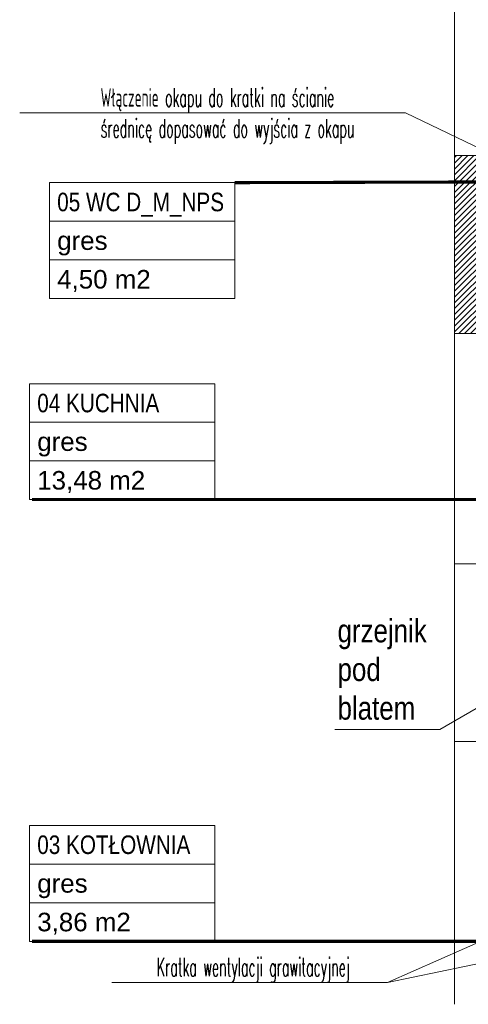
# Model space of a CAD drawing. Header units: millimetres. Extents: x -55054 to 44305, y -132338 to 49528.
# Tile 19 of 72: x 24687 to 27592, y -79354 to -72984. Entities that reach past the tile are written whole.
import ezdxf
from ezdxf import colors
from ezdxf.entities.mleader import LeaderData, LeaderLine
from ezdxf.enums import TextEntityAlignment as Align
from ezdxf.math import Vec2, Vec3

# ---------------------------------------------------------------- set-up
doc = ezdxf.new("R2010")
doc.units = ezdxf.units.MM
doc.header["$LTSCALE"] = 100
doc.linetypes.add('Kosów OSP 27-03-2026_xref$0$DASHED', pattern=[0.75, 0.5, -0.25])
for name, color, linetype, lineweight in [('.WK_WODA_OPIS', 7, 'Continuous', 13), ('.XREF', 251, 'Continuous', 5), ('Kosów OSP 27-03-2026_xref$0$A_hatch', 8, 'Continuous', 5), ('Kosów OSP 27-03-2026_xref$0$A_meble kuchnia lazienka', 8, 'Continuous', 5), ('Kosów OSP 27-03-2026_xref$0$A_opis pom', 8, 'Continuous', 5), ('Kosów OSP 27-03-2026_xref$0$A_scianazew', 8, 'Continuous', 5), ('Kosów OSP 27-03-2026_xref$0$a_sciany nowe', 8, 'Continuous', 5)]:
    doc.layers.add(name, color=color, linetype=linetype, lineweight=lineweight)
doc.styles.add('Kosów OSP 27-03-2026_xref$0$dar-styl', font='arial.ttf')
doc.styles.add('Kosów OSP 27-03-2026_xref$0$Standard', font='arial.ttf')
doc.styles.add('WYMIARY', font='romans.shx', dxfattribs={"width": 0.7})

# ---------------------------------------------------------------- blocks, each defined once
blk = doc.blocks.new('Kosów OSP 27-03-2026_xref$0$A_METKA POM.')
at = {"layer": 'Kosów OSP 27-03-2026_xref$0$A_opis pom'}
blk.add_lwpolyline([(0, 0), (120, 0), (120, -75), (0, -75)], close=True, dxfattribs=at)
for points in [[(0, -25), (120, -25)], [(0, -50), (120, -50)]]:
    blk.add_lwpolyline(points, dxfattribs=at)
at = {"layer": 'Kosów OSP 27-03-2026_xref$0$A_opis pom', "style": 'Kosów OSP 27-03-2026_xref$0$dar-styl'}
for tag, p in [('NAZWA_POM', (5, -6.5)), ('WYKOŃCZENIE', (5, -31.5)), ('POWIERZCHNIA', (5, -56.5))]:
    blk.add_attdef(tag, text='', height=12, dxfattribs=at).set_placement(p, align=Align.TOP_LEFT)
blk = doc.blocks.new('Kosów OSP 27-03-2026_xref$0$A$C69D56E1C')
at = {"layer": 'Kosów OSP 27-03-2026_xref$0$A_hatch'}
h = blk.add_hatch(dxfattribs=at)
h.set_pattern_fill('COMMON_BRICK', color=256)
h.set_pattern_definition([(45, (105094.091, 4849.73), (-1.88090404, 1.88090404), [])])
h.paths.add_polyline_path([(-1678.27, -204.45), (-1678.27, -319.45), (-1643.27, -319.46), (-1643.27, -310.96), (-1643.27, -261.96), (-1643.27, -212.95), (-1643.27, -204.45)])
at = {"linetype": 'Kosów OSP 27-03-2026_xref$0$DASHED', "ltscale": 50}
blk.add_lwpolyline([(-1643.27, -468.46), (-1678.27, -468.46), (-1678.27, -583.46), (-1643.69, -583.46)], close=True, dxfattribs=at)
at = {"layer": 'Kosów OSP 27-03-2026_xref$0$A_opis pom', "const_width": 2}
for points in [[(-1820.5, -221.93), (-1374.7, -220.64)], [(-1951.7, -426.97), (-1563.03, -426.97)], [(-1951.7, -712.73), (-1623.54, -712.73)]]:
    blk.add_lwpolyline(points, dxfattribs=at)
at = {"layer": 'Kosów OSP 27-03-2026_xref$0$A_opis pom'}
blk.add_lwpolyline([(-1640.66, -548.42), (-1687.88, -575.68), (-1755.83, -575.68)], dxfattribs=at)
at = {"layer": 'Kosów OSP 27-03-2026_xref$0$A_scianazew'}
for p, q in [((-1678.27, -21.46), (-1678.27, -204.46)), ((-1678.27, -319.46), (-1678.27, -468.46)), ((-1678.27, -583.46), (-1678.27, -753.46))]:
    blk.add_line(p, q, dxfattribs=at)
at = {"layer": 'Kosów OSP 27-03-2026_xref$0$a_sciany nowe'}
blk.add_lwpolyline([(-1643.27, -204.46), (-1678.27, -204.46), (-1678.27, -319.46), (-1643.27, -319.46)], close=True, dxfattribs=at)
at = {"layer": 'Kosów OSP 27-03-2026_xref$0$A_opis pom'}
ref = blk.add_blockref('Kosów OSP 27-03-2026_xref$0$A_METKA POM.', (-1940.5, -221.93), dxfattribs=dict(at, rotation=360))
ref.add_attrib('NAZWA_POM', '05 WC D_M_NPS', dxfattribs={"height": 12, "style": 'Kosów OSP 27-03-2026_xref$0$dar-styl', "width": 0.8}).set_placement((-1935.5, -228.43), align=Align.TOP_LEFT)
ref.add_attrib('WYKOŃCZENIE', 'gres', dxfattribs={"height": 12, "style": 'Kosów OSP 27-03-2026_xref$0$dar-styl'}).set_placement((-1935.5, -253.43), align=Align.TOP_LEFT)
ref.add_attrib('POWIERZCHNIA', '4,50 m2', dxfattribs={"height": 12, "style": 'Kosów OSP 27-03-2026_xref$0$dar-styl'}).set_placement((-1935.5, -278.43), align=Align.TOP_LEFT)
ref = blk.add_blockref('Kosów OSP 27-03-2026_xref$0$A_METKA POM.', (-1953.4, -351.97), dxfattribs=dict(at, rotation=360))
ref.add_attrib('NAZWA_POM', '04 KUCHNIA', dxfattribs={"height": 12, "style": 'Kosów OSP 27-03-2026_xref$0$dar-styl', "width": 0.8}).set_placement((-1948.4, -358.47), align=Align.TOP_LEFT)
ref.add_attrib('WYKOŃCZENIE', 'gres', dxfattribs={"height": 12, "style": 'Kosów OSP 27-03-2026_xref$0$dar-styl'}).set_placement((-1948.4, -383.47), align=Align.TOP_LEFT)
ref.add_attrib('POWIERZCHNIA', '13,48 m2', dxfattribs={"height": 12, "style": 'Kosów OSP 27-03-2026_xref$0$dar-styl'}).set_placement((-1948.4, -408.47), align=Align.TOP_LEFT)
ref = blk.add_blockref('Kosów OSP 27-03-2026_xref$0$A_METKA POM.', (-1953.4, -637.73), dxfattribs=dict(at, rotation=360))
ref.add_attrib('NAZWA_POM', '03 KOTŁOWNIA', dxfattribs={"height": 12, "style": 'Kosów OSP 27-03-2026_xref$0$dar-styl', "width": 0.8}).set_placement((-1948.4, -644.23), align=Align.TOP_LEFT)
ref.add_attrib('WYKOŃCZENIE', 'gres', dxfattribs={"height": 12, "style": 'Kosów OSP 27-03-2026_xref$0$dar-styl'}).set_placement((-1948.4, -669.23), align=Align.TOP_LEFT)
ref.add_attrib('POWIERZCHNIA', '3,86 m2', dxfattribs={"height": 12, "style": 'Kosów OSP 27-03-2026_xref$0$dar-styl'}).set_placement((-1948.4, -694.23), align=Align.TOP_LEFT)
at = {"layer": 'Kosów OSP 27-03-2026_xref$0$A_opis pom', "insert": (-1754, -504.32), "char_height": 15, "width": 119.0753, "attachment_point": 1, "style": 'Kosów OSP 27-03-2026_xref$0$Standard'}
blk.add_mtext('{\\W0.8;grzejnik\\Ppod\\Pblatem}', dxfattribs=at)
blk = doc.blocks.new('Kosów OSP 27-03-2026_xref')
at = {"layer": 'Kosów OSP 27-03-2026_xref$0$A_meble kuchnia lazienka'}
blk.add_blockref('Kosów OSP 27-03-2026_xref$0$A$C69D56E1C', (6868.75, -3360.99), dxfattribs=at)
blk = doc.blocks.new('_None')

msp = doc.modelspace()

# ---------------------------------------------------------------- block references
at = {"layer": '.XREF', "xscale": 10, "yscale": 10, "zscale": 10}
msp.add_blockref('Kosów OSP 27-03-2026_xref', (-24402.4, -38209.1, -141.5), dxfattribs=at)

# ---------------------------------------------------------------- next in the draw order: leaders
at = {"layer": '.WK_WODA_OPIS'}
ml = msp.add_multileader_mtext('Standard', dxfattribs=at)
ml.set_content('\\W0.5;Włączenie okapu do kratki na ścianie\\Pśrednicę dopasować do wyjścia z okapu ', color=256, style='WYMIARY')
ml.set_leader_properties(linetype='ByLayer', lineweight=-1)
ml.set_arrow_properties(name='NONE')
ml.build(insert=Vec2(0, 0))
ml.multileader.update_dxf_attribs({"text_left_attachment_type": 6, "text_right_attachment_type": 6, "dogleg_length": 86.4, "arrow_head_size": 40})
ctx = ml.context
ctx.base_point, ctx.char_height, ctx.arrow_head_size, ctx.landing_gap_size, ctx.plane_origin = Vec3(25201.2, -73586.9, 524.5), 120, 40, 10, Vec3(-52146283.2, -7083249.3, 524.5)
ctx.left_attachment, ctx.right_attachment = 6, 6
notes = []
notes.append((ctx, [(0, (1, 1, 0), (27184.7, -73586.9, 524.5), (-1, 0), 86.4, [(0, [(27898.9, -73929.7, 524.5)], 0, [])])]))
ctx.mtext.insert, ctx.mtext.line_spacing_style = Vec3(25211.2, -73426.9, 524.5), 2
ctx.mtext.has_bg_fill, ctx.mtext.bg_color, ctx.mtext.bg_scale_factor, ctx.mtext.bg_transparency, ctx.mtext.use_window_bg_color = 1, -1027028792, 1.5, 0, 1
ml = msp.add_multileader_mtext('Standard', dxfattribs=at)
ml.set_content('\\W0.5;Kratka wentylacji grawitacyjnej', color=256, style='WYMIARY')
ml.set_leader_properties(linetype='ByLayer', lineweight=-1)
ml.set_arrow_properties(name='NONE')
ml.build(insert=Vec2(0, 0))
ml.multileader.update_dxf_attribs({"text_left_attachment_type": 6, "text_right_attachment_type": 6, "dogleg_length": 86.4, "arrow_head_size": 40})
ctx = ml.context
ctx.base_point, ctx.char_height, ctx.arrow_head_size, ctx.landing_gap_size, ctx.plane_origin = Vec3(25564.4, -79211.9, 524.5), 120, 40, 10, Vec3(-52145559.9, -7088894.3, 524.5)
ctx.left_attachment, ctx.right_attachment = 6, 6
notes.append((ctx, [(0, (1, 1, 0), (27067.9, -79211.9, 524.5), (-1, 0), 86.4, [(0, [(29293.8, -78231.6, 524.5)], 0, [])])]))
ctx.mtext.insert, ctx.mtext.line_spacing_style = Vec3(25574.4, -79051.9, 524.5), 2
ctx.mtext.has_bg_fill, ctx.mtext.bg_color, ctx.mtext.bg_scale_factor, ctx.mtext.bg_transparency, ctx.mtext.use_window_bg_color = 1, -1027028792, 1.5, 0, 1
for ctx, leaders in notes:
    for number, flags, end, landing, length, lines in leaders:
        leader = LeaderData()
        leader.index, (leader.has_last_leader_line, leader.has_dogleg_vector, leader.attachment_direction) = number, flags
        leader.last_leader_point, leader.dogleg_vector, leader.dogleg_length = Vec3(end), Vec3(landing), length
        for number, points, colour, breaks in lines:
            line = LeaderLine()
            line.index, line.vertices, line.color, line.breaks = number, Vec3.list(points), colors.encode_raw_color(colour), breaks
            leader.lines.append(line)
        ctx.leaders.append(leader)

# ---------------------------------------------------------------- next in the draw order: linework, layer by layer
msp.add_line((27067.9, -79211.9, 524.5), (29562.6, -78695.6, -807.5), dxfattribs=at)

doc.saveas('drawing.dxf')
